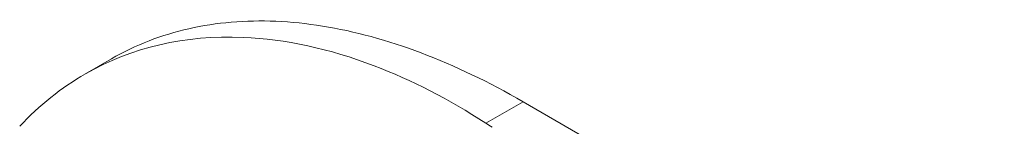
# Model space of a CAD drawing. Header units: inches. Extents: x 24 to 421, y 8 to 260.
# Tile 47 of 56: x 405.8139 to 406.532, y 124.3024 to 124.3801. Entities that reach past the tile are written whole.
import ezdxf

# ---------------------------------------------------------------- set-up
doc = ezdxf.new("R2010")
doc.units = ezdxf.units.IN
doc.header["$LTSCALE"] = 26
doc.header["$MEASUREMENT"] = 0
doc.layers.add('Visible (ANSI)', color=7, linetype='Continuous', lineweight=5)
doc.layers.add('Visible Narrow (ANSI)', color=7, linetype='Continuous', lineweight=5)

msp = doc.modelspace()

# ---------------------------------------------------------------- linework, layer by layer
at = {"layer": 'Visible (ANSI)'}
for p, q in [((405.86136, 124.34041), (405.88071, 124.35158)), ((406.532, 124.11716), (406.18103, 124.32031))]:
    msp.add_line(p, q, dxfattribs=at)
msp.add_ellipse((406.23755, 124.34735), major_axis=(0.11179, -0.00012), ratio=0.578085, start_param=3.866365, end_param=3.927447, dxfattribs=at)
for points, knots in [([(405.88071, 124.35158), (405.88951, 124.35666), (405.9167, 124.36967), (405.96718, 124.3811), (406.03433, 124.3782), (406.10635, 124.3586), (406.15616, 124.3347), (406.18103, 124.32031)], [0.499201, 0.499201, 0.499201, 0.499201, 0.5552985, 0.6652244, 0.7756204, 0.8877415, 1, 1, 1, 1]), ([(406.15381, 124.3046), (406.12703, 124.32211), (406.09969, 124.33618), (406.03979, 124.35899), (406.00756, 124.36595), (405.93447, 124.36903), (405.89558, 124.36005), (405.8442, 124.33056), (405.82819, 124.31776), (405.81386, 124.3024)], [-2.743472, -2.743472, -2.743472, -2.743472, -2.38819, -2.38819, -1.960551, -1.960551, -1.371951, -1.371951, -1.06599, -1.06599, -1.06599, -1.06599])]:
    msp.add_open_spline(points, degree=3, knots=knots, dxfattribs=at)
at = {"layer": 'Visible Narrow (ANSI)'}
msp.add_line((406.18103, 124.32031), (406.15381, 124.3046), dxfattribs=at)

doc.saveas('drawing.dxf')
